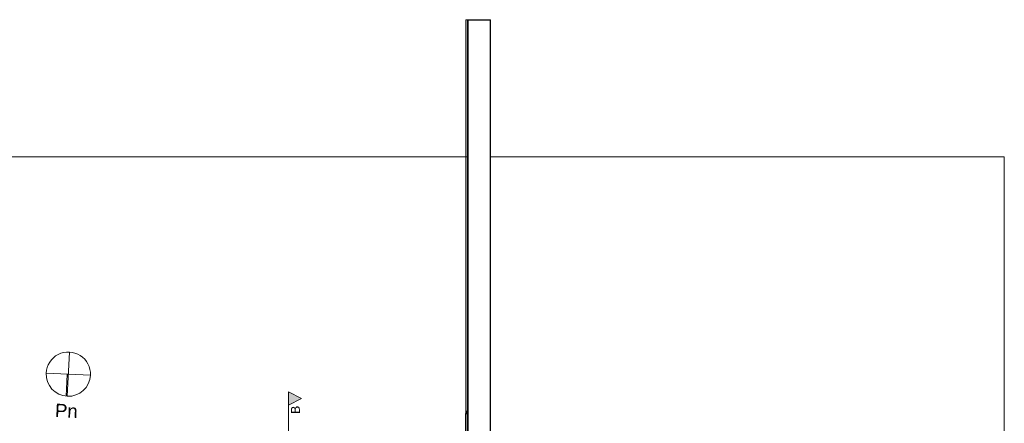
# Model space of a CAD drawing. Header units: centimetres. Extents: x -1436 to 1974, y -887 to 4352.
# Tile 105 of 105: x -252 to 1974, y 3441 to 4352. Entities that reach past the tile are written whole.
import ezdxf
from ezdxf.enums import TextEntityAlignment as Align

# ---------------------------------------------------------------- set-up
doc = ezdxf.new("R2010")
doc.units = ezdxf.units.CM
doc.header["$MEASUREMENT"] = 0
doc.linetypes.add('Wipeout_Contour', pattern=[100, 0, -100])
for name, color, linetype in [('131-Z Drogi', 7, 'Continuous'), ('320 - W Umeblowanie', 7, 'Continuous'), ('420-K Ściany', 7, 'Continuous'), ('840-G Znaczniki ogólne', 7, 'Continuous')]:
    doc.layers.add(name, color=color, linetype=linetype)
for name, color, linetype, lineweight in [('131-Z Drogi_Nr_pióra__12', 7, 'Continuous', 13), ('320 - W Umeblowanie_Nr_pióra__1', 7, 'Continuous', 20), ('420-K Ściany_Nr_pióra__13', 7, 'Continuous', 25), ('420-K Ściany_Nr_pióra__27', 7, 'Continuous', 20), ('840-G Znaczniki ogólne_Nr_pióra__11', 7, 'Continuous', 0), ('Drzwi Archicad_Nr_pióra__13', 7, 'Continuous', 25)]:
    doc.layers.add(name, color=color, linetype=linetype, lineweight=lineweight)
doc.styles.add('STYL_AUTOMATYCZNY_1', font='arial.ttf')
doc.styles.add('STYL_AUTOMATYCZNY_2', font='arial.ttf')

# ---------------------------------------------------------------- blocks, each defined once
blk = doc.blocks.new('Strop_1_1', base_point=(-767, -887.3))
at = {"layer": '131-Z Drogi_Nr_pióra__12', "color": 7, "linetype": 'Continuous', "lineweight": 13, "flags": 128}
blk.add_lwpolyline([(-767, -887.3), (1974.1, -887.3), (1974.1, 4042.6), (-767, 4042.6)], close=True, dxfattribs=at)
blk = doc.blocks.new('Drzwi podwójne[4]_1')
at = {"layer": 'Drzwi Archicad_Nr_pióra__13', "linetype": 'Continuous', "lineweight": 0, "true_color": 0x000000}
for points in [[(756.5, 3467), (756.5, 3463), (768, 3463), (768, 3467)], [(756.5, 3403), (760.5, 3403), (760.5, 3463), (756.5, 3463)], [(664.5, 3311), (756.5, 3311), (756.5, 3315), (664.5, 3315)], [(768, 3307), (768, 3311), (756.5, 3311), (756.5, 3307)]]:
    blk.add_hatch(color=18, dxfattribs=at).paths.add_polyline_path(points)
at = {"layer": 'Drzwi Archicad_Nr_pióra__13', "color": 7, "linetype": 'Continuous', "lineweight": 25}
for p, q in [((756.5, 3467), (756.5, 3463)), ((768, 3467), (756.5, 3467)), ((756.5, 3467), (768, 3467)), ((756.5, 3467), (768, 3467)), ((756.5, 3463), (768, 3463)), ((756.5, 3403), (756.5, 3463)), ((756.5, 3463), (760.5, 3463)), ((760.5, 3463), (760.5, 3403)), ((768, 3463), (768, 3467)), ((768, 3467), (799.5, 3467)), ((760.5, 3403), (756.5, 3403)), ((756.5, 3315), (664.5, 3315)), ((664.5, 3315), (664.5, 3311)), ((664.5, 3311), (756.5, 3311)), ((756.5, 3311), (756.5, 3315)), ((768, 3311), (756.5, 3311)), ((756.5, 3311), (756.5, 3307)), ((756.5, 3307), (768, 3307)), ((756.5, 3307), (768, 3307)), ((756.5, 3307), (768, 3307)), ((768, 3307), (768, 3311)), ((768, 3307), (799.5, 3307))]:
    blk.add_line(p, q, dxfattribs=at)
blk.add_arc((756.5, 3311), 92, 90, 180, dxfattribs=at)
blk = doc.blocks.new('Ściana_10_1', base_point=(756.5, 3179.4))
at = {"layer": '420-K Ściany', "linetype": 'Continuous', "lineweight": 0, "true_color": 0x000000}
for points in [[(799.5, 4352.3), (756.5, 4352.3), (756.5, 3467), (799.5, 3467)], [(756.5, 3307), (756.5, 3222.4), (799.5, 3220.9), (799.5, 3307)]]:
    blk.add_hatch(color=18, dxfattribs=at).paths.add_polyline_path(points)
at = {"layer": '420-K Ściany_Nr_pióra__27', "color": 7, "linetype": 'Continuous', "lineweight": 20}
for p, q in [((756.5, 3467), (768, 3467)), ((768, 3467), (799.5, 3467)), ((756.5, 3307), (768, 3307)), ((768, 3307), (799.5, 3307))]:
    blk.add_line(p, q, dxfattribs=at)
at = {"layer": '420-K Ściany_Nr_pióra__27', "color": 7, "linetype": 'Continuous', "lineweight": 20, "flags": 128}
for points in [[(756.5, 4352.3), (799.5, 4352.3)], [(756.5, 4352.3), (756.5, 3467)], [(799.5, 3467), (799.5, 4352.3)], [(756.5, 3307), (756.5, 3222.4)], [(799.5, 3220.9), (799.5, 3307)]]:
    blk.add_lwpolyline(points, dxfattribs=at)
at = {"layer": 'Drzwi Archicad_Nr_pióra__13', "color": 7, "linetype": 'Continuous', "lineweight": 25}
blk.add_blockref('Drzwi podwójne[4]_1', (0, 0), dxfattribs=at)
blk = doc.blocks.new('Ściana_20_1', base_point=(812.5, 3233.4))
at = {"color": 254, "linetype": 'Wipeout_Contour', "lineweight": 0, "ltscale": 15386.816303}
blk.add_wipeout([(760.5, 4352.3), (760.5, 3185.3), (762.5, 3185.2), (762.5, 4352.3)], dxfattribs=at).dxf.layer = '420-K Ściany'
at = {"color": 254, "linetype": 'Wipeout_Contour', "lineweight": 0, "ltscale": 15410.734369}
blk.add_wipeout([(762.5, 4352.3), (762.5, 3195.2), (772.5, 3194.8), (772.5, 4352.3)], dxfattribs=at).dxf.layer = '420-K Ściany'
at = {"layer": '420-K Ściany_Nr_pióra__13', "color": 7, "linetype": 'Continuous', "lineweight": 25, "flags": 128}
blk.add_lwpolyline([(760.5, 4352.3), (760.5, 3185.3)], dxfattribs=at)
at = {"color": 254, "linetype": 'Wipeout_Contour', "lineweight": 0, "ltscale": 15507.678952}
blk.add_wipeout([(812.5, 3233.4), (812.5, 4352.3), (772.5, 4352.3), (772.5, 3234.9)], dxfattribs=at).dxf.layer = '420-K Ściany'
at = {"layer": '420-K Ściany_Nr_pióra__13', "color": 7, "linetype": 'Continuous', "lineweight": 25, "flags": 128}
for points in [[(760.5, 4352.3), (762.5, 4352.3)], [(762.5, 4352.3), (772.5, 4352.3)], [(772.5, 4352.3), (772.5, 4352.3)], [(772.5, 4352.3), (812.5, 4352.3)], [(812.5, 3233.4), (812.5, 4352.3)]]:
    blk.add_lwpolyline(points, dxfattribs=at)
blk = doc.blocks.new('Symbol północy[12]_1', base_point=(-142.3, 3551.6))
at = {"layer": '320 - W Umeblowanie_Nr_pióra__1', "color": 7, "linetype": 'Continuous', "lineweight": 20}
for p, q in [((-144.7, 3501.6), (-140, 3601.5)), ((-192.3, 3553.9), (-92.4, 3549.2)), ((-144.6, 3551.7), (-146.9, 3501.8))]:
    blk.add_line(p, q, dxfattribs=at)
at = {"layer": '320 - W Umeblowanie_Nr_pióra__1', "color": 7, "linetype": 'Continuous', "lineweight": 20, "flags": 128}
blk.add_lwpolyline([(-192.3, 3553.9, 1), (-92.4, 3549.2, 1)], format="xyb", close=True, dxfattribs=at)
at = {"layer": '320 - W Umeblowanie_Nr_pióra__1', "color": 7, "lineweight": 20, "style": 'STYL_AUTOMATYCZNY_2'}
blk.add_attdef('txt', text='', height=30, rotation=357.3439, dxfattribs=at).set_placement((-147.8, 3444.8), align=Align.BOTTOM_CENTER)
blk = doc.blocks.new('Płaszczyzna odcinająca_1_1', base_point=(355.2, 3496.5))
at = {"layer": '840-G Znaczniki ogólne', "linetype": 'Continuous', "lineweight": 0, "true_color": 0x000000}
blk.add_hatch(color=18, dxfattribs=at).paths.add_polyline_path([(355.2, 3511.5), (355.2, 3481.5), (385.2, 3496.5)])
at = {"layer": '840-G Znaczniki ogólne_Nr_pióra__11', "color": 7, "linetype": 'Continuous', "lineweight": 0}
blk.add_line((355.2, 3481.5), (355.2, -300.5), dxfattribs=at)
at = {"layer": '840-G Znaczniki ogólne_Nr_pióra__11', "color": 7, "linetype": 'Continuous', "lineweight": 0, "flags": 128}
blk.add_lwpolyline([(355.2, 3511.5), (355.2, 3481.5), (385.2, 3496.5)], close=True, dxfattribs=at)
at = {"layer": '840-G Znaczniki ogólne_Nr_pióra__11', "color": 7, "lineweight": 0, "insert": (381.2, 3480.3), "char_height": 20, "attachment_point": 9, "rotation": 90, "style": 'STYL_AUTOMATYCZNY_1'}
blk.add_mtext('\\A1;{\\pqr;\\pt0;\\fArial|b0|i0|c238|p0;\\W1.000000;B}', dxfattribs=at)

msp = doc.modelspace()

# ---------------------------------------------------------------- block references
at = {"layer": '131-Z Drogi', "color": 7, "linetype": 'Continuous', "lineweight": 13}
msp.add_blockref('Strop_1_1', (-767, -887.3), dxfattribs=at)
at = {"layer": '320 - W Umeblowanie', "color": 7, "linetype": 'Continuous', "lineweight": 20}
msp.add_blockref('Symbol północy[12]_1', (-142.3, 3551.6), dxfattribs=at).add_auto_attribs({'txt': 'Pn'})
at = {"layer": '420-K Ściany', "color": 7, "lineweight": 20}
msp.add_blockref('Ściana_10_1', (756.5, 3179.4), dxfattribs=at)
at = {"layer": '840-G Znaczniki ogólne', "color": 7, "lineweight": 0}
msp.add_blockref('Płaszczyzna odcinająca_1_1', (355.2, 3496.5), dxfattribs=at)

# ---------------------------------------------------------------- next in the draw order: block references
at = {"layer": '420-K Ściany', "color": 7, "lineweight": 20}
msp.add_blockref('Ściana_20_1', (812.5, 3233.4), dxfattribs=at)

doc.saveas('drawing.dxf')
